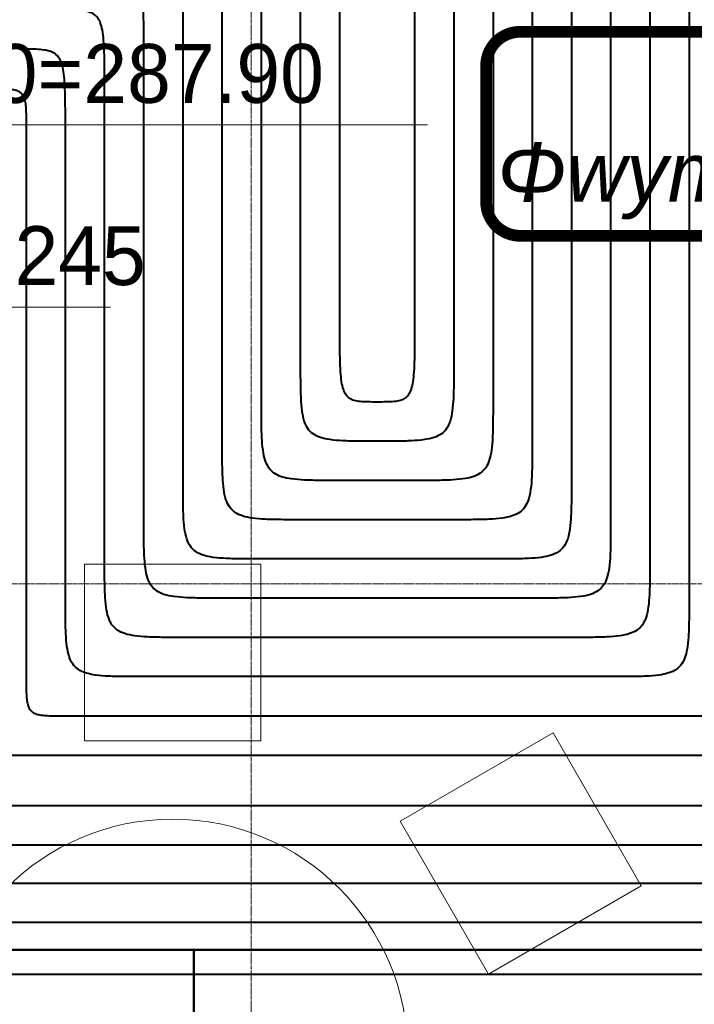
# Model space of a CAD drawing. Header units: millimetres. Extents: x 49908 to 79848, y -11883 to -3092.
# Tile 147 of 222: x 69431 to 69604, y -5334 to -5083. Entities that reach past the tile are written whole.
import ezdxf
from ezdxf.lldxf.tags import DXFTag

# ---------------------------------------------------------------- set-up
doc = ezdxf.new("R2010")
doc.units = ezdxf.units.MM
doc.linetypes.add('DASHDOT', pattern=[1, 0.5, -0.25, 0, -0.25])
for name, color, linetype, lineweight in [('A wyp ruchome', 9, 'Continuous', 9), ('A_CIENKA', 9, 'Continuous', 9), ('A_OSIE', 9, 'DASHDOT', 9)]:
    doc.layers.add(name, color=color, linetype=linetype, lineweight=lineweight)
for name, color, linetype, true_color in [('IS_Ogrzewanie_płaszczyznowe', 7, 'SOLID', 0xac00e6), ('IS_Przyłącza_o.p._Powrót', 7, 'DASH', 0x438955), ('IS_Przyłącza_o.p._Zasilanie', 7, 'SOLID', 0xff9124)]:
    doc.layers.add(name, color=color, linetype=linetype, true_color=true_color)
doc.layers.add('IS_Rys.pętli_o.p._Powrót', color=7, linetype='DASH', lineweight=13, true_color=0x4c9a5f)
doc.layers.add('IS_Rys.pętli_o.p._Zasilanie', color=7, linetype='SOLID', lineweight=13, true_color=0xff8c1a)
doc.layers.add('IS_Text_Konstrukcji', color=7, linetype='Continuous')
tags = doc.linetypes.add('DASH', pattern=[15, 10, -5]).pattern_tags.tags
tags[6:7] = [DXFTag(74, 4), DXFTag(75, 0), DXFTag(340, '0'), DXFTag(46, 0.0), DXFTag(50, 0.0), DXFTag(44, 0.0), DXFTag(45, 0.0)]
tags[4:5] = [DXFTag(74, 4), DXFTag(75, 0), DXFTag(340, '0'), DXFTag(46, 0.0), DXFTag(50, 0.0), DXFTag(44, 0.0), DXFTag(45, 0.0)]
tags = doc.linetypes.add('SOLID', pattern=[10, 10, 0]).pattern_tags.tags
tags[6:7] = [DXFTag(74, 4), DXFTag(75, 0), DXFTag(340, '0'), DXFTag(46, 0.0), DXFTag(50, 0.0), DXFTag(44, 0.0), DXFTag(45, 0.0)]
tags[4:5] = [DXFTag(74, 4), DXFTag(75, 0), DXFTag(340, '0'), DXFTag(46, 0.0), DXFTag(50, 0.0), DXFTag(44, 0.0), DXFTag(45, 0.0)]

msp = doc.modelspace()

# ---------------------------------------------------------------- linework, layer by layer
at = {"layer": 'A wyp ruchome'}
for points in [[(69492.97, -5266.63), (69447.97, -5266.63), (69447.97, -5221.63), (69492.97, -5221.63), (69492.97, -5266.63)], [(69551, -5326.11), (69528.5, -5287.14), (69567.47, -5264.64), (69589.97, -5303.61), (69551, -5326.11)]]:
    msp.add_lwpolyline(points, close=True, dxfattribs=at)
msp.add_circle((69470.47, -5346.63), 60, dxfattribs=at)
at = {"layer": 'A_CIENKA'}
msp.add_line((69398.91, -5109.67), (69535.47, -5109.67), dxfattribs=at)
msp.add_lwpolyline([(69419.72, -5133.46), (69419.72, -5186.88), (69399.72, -5156.1), (69419.72, -5156.1), (69454.63, -5156.1)], dxfattribs=at)
at = {"layer": 'A_OSIE', "ltscale": 0.3, "transparency": 33554559}
for p, q in [((69490.47, -3902.99), (69490.47, -7140.05)), ((70341.81, -5226.63), (67440.85, -5226.63))]:
    msp.add_line(p, q, dxfattribs=at)
at = {"layer": 'IS_Ogrzewanie_płaszczyznowe', "lineweight": 40}
for p, q in [((69475.86, -5319.97), (69302.42, -5319.97)), ((69394.8, -5319.97), (69607.16, -5319.97)), ((69475.86, -5826.65), (69475.86, -5319.97)), ((69475.86, -5319.97), (69475.86, -5826.65)), ((69649.29, -5319.97), (69475.86, -5319.97))]:
    msp.add_line(p, q, dxfattribs=at)
at = {"layer": 'IS_Przyłącza_o.p._Powrót', "lineweight": 40}
for points, knots in [([(69423.1, -5100.35), (69423.93, -5100.35), (69425.44, -5100.35), (69427.49, -5100.39), (69429.14, -5100.51), (69430.46, -5100.77), (69431.49, -5101.22), (69432.23, -5101.97), (69432.69, -5103), (69432.94, -5104.31), (69433.06, -5105.96), (69433.1, -5108.02), (69433.1, -5109.52), (69433.1, -5110.35)], [0, 0, 0, 0, 0.0248686, 0.0452361, 0.061602, 0.0745999, 0.0851852, 0.0948541, 0.1054394, 0.1184374, 0.1348033, 0.1551707, 0.1800393, 0.1800393, 0.1800393, 0.1800393]), ([(69433.1, -5110.35), (69433.1, -5111.44), (69433.1, -5115.5), (69433.1, -5124.02), (69433.1, -5136.95), (69433.1, -5153.04), (69433.1, -5171.02), (69433.1, -5189.63), (69433.1, -5207.61), (69433.1, -5223.7), (69433.1, -5236.63), (69433.1, -5245.15), (69433.1, -5249.21), (69433.1, -5250.3)], [0, 0, 0, 0, 0.032595, 0.121968, 0.255502, 0.42058, 0.604584, 0.794896, 0.9789, 1.143978, 1.277512, 1.366885, 1.39948, 1.39948, 1.39948, 1.39948]), ([(69433.1, -5250.3), (69433.1, -5251.13), (69433.1, -5252.64), (69433.14, -5254.69), (69433.26, -5256.35), (69433.51, -5257.66), (69433.97, -5258.69), (69434.71, -5259.43), (69435.74, -5259.89), (69437.05, -5260.14), (69438.71, -5260.26), (69440.76, -5260.3), (69442.27, -5260.3), (69443.1, -5260.3)], [0, 0, 0, 0, 0.0248686, 0.0452361, 0.061602, 0.0745999, 0.0851852, 0.0948541, 0.1054394, 0.1184374, 0.1348033, 0.1551707, 0.1800393, 0.1800393, 0.1800393, 0.1800393]), ([(69443.1, -5260.3), (69444.37, -5260.3), (69449.14, -5260.3), (69459.12, -5260.3), (69474.28, -5260.3), (69493.14, -5260.3), (69514.22, -5260.3), (69536.04, -5260.3), (69557.12, -5260.3), (69575.98, -5260.3), (69591.14, -5260.3), (69601.12, -5260.3), (69605.89, -5260.3), (69607.16, -5260.3)], [0, 0, 0, 0, 0.038212, 0.142988, 0.299534, 0.493061, 0.708775, 0.931885, 1.147599, 1.341126, 1.497672, 1.602448, 1.64066, 1.64066, 1.64066, 1.64066]), ([(69423.05, -5283.13), (69425.94, -5283.13), (69436.75, -5283.13), (69459.41, -5283.13), (69493.81, -5283.13), (69536.6, -5283.13), (69584.43, -5283.13), (69633.93, -5283.13), (69681.76, -5283.13), (69724.55, -5283.13), (69758.96, -5283.13), (69781.61, -5283.13), (69792.42, -5283.13), (69795.31, -5283.13)], [0, 0, 0, 0, 0.086704, 0.324441, 0.679648, 1.118762, 1.60822, 2.11446, 2.603918, 3.043032, 3.398239, 3.635976, 3.72268, 3.72268, 3.72268, 3.72268]), ([(69395.77, -5302.91), (69400.02, -5302.91), (69415.91, -5302.91), (69449.2, -5302.91), (69499.75, -5302.91), (69562.63, -5302.91), (69632.9, -5302.91), (69705.65, -5302.91), (69775.92, -5302.91), (69838.8, -5302.91), (69889.35, -5302.91), (69922.64, -5302.91), (69938.53, -5302.91), (69942.77, -5302.91)], [0, 0, 0, 0, 0.1274, 0.476724, 0.998655, 1.643877, 2.363073, 3.106927, 3.826123, 4.471345, 4.993276, 5.3426, 5.47, 5.47, 5.47, 5.47]), ([(69372.52, -5326.16), (69374.35, -5326.16), (69381.16, -5326.16), (69395.44, -5326.16), (69417.13, -5326.16), (69444.1, -5326.16), (69474.24, -5326.16), (69505.45, -5326.16), (69535.59, -5326.16), (69562.56, -5326.16), (69584.25, -5326.16), (69598.53, -5326.16), (69605.34, -5326.16), (69607.16, -5326.16)], [0, 0, 0, 0, 0.054649, 0.204495, 0.428381, 0.705154, 1.013659, 1.332741, 1.641246, 1.918019, 2.141905, 2.291751, 2.3464, 2.3464, 2.3464, 2.3464])]:
    msp.add_open_spline(points, degree=3, knots=knots, dxfattribs=at)
at = {"layer": 'IS_Przyłącza_o.p._Zasilanie', "lineweight": 40}
for points, knots in [([(69423.1, -5260.3), (69423.1, -5261.13), (69423.1, -5262.64), (69423.14, -5264.69), (69423.26, -5266.35), (69423.51, -5267.66), (69423.97, -5268.69), (69424.71, -5269.43), (69425.74, -5269.89), (69427.05, -5270.14), (69428.71, -5270.26), (69430.76, -5270.3), (69432.27, -5270.3), (69433.1, -5270.3)], [0, 0, 0, 0, 0.0248686, 0.0452361, 0.061602, 0.0745999, 0.0851852, 0.0948541, 0.1054394, 0.1184374, 0.1348033, 0.1551707, 0.1800393, 0.1800393, 0.1800393, 0.1800393]), ([(69433.1, -5270.3), (69434.45, -5270.3), (69439.51, -5270.3), (69450.1, -5270.3), (69466.19, -5270.3), (69486.19, -5270.3), (69508.56, -5270.3), (69531.71, -5270.3), (69554.07, -5270.3), (69574.08, -5270.3), (69590.16, -5270.3), (69600.76, -5270.3), (69605.81, -5270.3), (69607.16, -5270.3)], [0, 0, 0, 0, 0.040541, 0.151703, 0.317791, 0.523113, 0.751976, 0.988684, 1.217547, 1.422869, 1.588957, 1.700119, 1.74066, 1.74066, 1.74066, 1.74066]), ([(69413.05, -5293.13), (69416.01, -5293.13), (69427.12, -5293.13), (69450.38, -5293.13), (69485.71, -5293.13), (69529.65, -5293.13), (69578.76, -5293.13), (69629.6, -5293.13), (69678.71, -5293.13), (69722.65, -5293.13), (69757.98, -5293.13), (69781.24, -5293.13), (69792.35, -5293.13), (69795.31, -5293.13)], [0, 0, 0, 0, 0.089033, 0.333156, 0.697905, 1.148814, 1.651421, 2.171259, 2.673866, 3.124775, 3.489524, 3.733647, 3.82268, 3.82268, 3.82268, 3.82268]), ([(69385.77, -5312.91), (69390.02, -5312.91), (69405.91, -5312.91), (69439.2, -5312.91), (69489.75, -5312.91), (69552.63, -5312.91), (69622.9, -5312.91), (69695.65, -5312.91), (69765.92, -5312.91), (69828.8, -5312.91), (69879.35, -5312.91), (69912.64, -5312.91), (69928.53, -5312.91), (69932.77, -5312.91)], [0, 0, 0, 0, 0.1274, 0.476724, 0.998655, 1.643877, 2.363073, 3.106927, 3.826123, 4.471345, 4.993276, 5.3426, 5.47, 5.47, 5.47, 5.47])]:
    msp.add_open_spline(points, degree=3, knots=knots, dxfattribs=at)
at = {"layer": 'IS_Rys.pętli_o.p._Powrót', "lineweight": 40}
for points, knots in [([(69602.16, -4860.08), (69602.16, -4862.95), (69602.16, -4873.71), (69602.16, -4896.24), (69602.16, -4930.45), (69602.16, -4973.01), (69602.16, -5020.57), (69602.16, -5069.81), (69602.16, -5117.37), (69602.16, -5159.93), (69602.16, -5194.14), (69602.16, -5216.67), (69602.16, -5227.43), (69602.16, -5230.3)], [0, 0, 0, 0, 0.086228, 0.32266, 0.675916, 1.112619, 1.59939, 2.10285, 2.589621, 3.026324, 3.37958, 3.616012, 3.70224, 3.70224, 3.70224, 3.70224]), ([(69582.16, -4880.08), (69582.16, -4882.64), (69582.16, -4892.23), (69582.16, -4912.33), (69582.16, -4942.85), (69582.16, -4980.81), (69582.16, -5023.23), (69582.16, -5067.15), (69582.16, -5109.57), (69582.16, -5147.53), (69582.16, -5178.05), (69582.16, -5198.14), (69582.16, -5207.74), (69582.16, -5210.3)], [0, 0, 0, 0, 0.076912, 0.287799, 0.602888, 0.992409, 1.426588, 1.875652, 2.309831, 2.699352, 3.014441, 3.225328, 3.30224, 3.30224, 3.30224, 3.30224]), ([(69562.16, -4900.08), (69562.16, -4902.33), (69562.16, -4910.76), (69562.16, -4928.42), (69562.16, -4955.24), (69562.16, -4988.6), (69562.16, -5025.89), (69562.16, -5064.49), (69562.16, -5101.77), (69562.16, -5135.13), (69562.16, -5161.95), (69562.16, -5179.62), (69562.16, -5188.05), (69562.16, -5190.3)], [0, 0, 0, 0, 0.067595, 0.252938, 0.52986, 0.872198, 1.253785, 1.648455, 2.030042, 2.37238, 2.649302, 2.834645, 2.90224, 2.90224, 2.90224, 2.90224]), ([(69542.16, -4920.08), (69542.16, -4922.02), (69542.16, -4929.29), (69542.16, -4944.52), (69542.16, -4967.64), (69542.16, -4996.4), (69542.16, -5028.55), (69542.16, -5061.83), (69542.16, -5093.97), (69542.16, -5122.74), (69542.16, -5145.86), (69542.16, -5161.09), (69542.16, -5168.36), (69542.16, -5170.3)], [0, 0, 0, 0, 0.058279, 0.218077, 0.456833, 0.751988, 1.080983, 1.421257, 1.750252, 2.045407, 2.284163, 2.443961, 2.50224, 2.50224, 2.50224, 2.50224]), ([(69503.1, -5170.3), (69503.1, -5169.37), (69503.1, -5165.88), (69503.1, -5158.59), (69503.1, -5147.5), (69503.1, -5133.71), (69503.1, -5118.3), (69503.1, -5102.35), (69503.1, -5086.94), (69503.1, -5073.15), (69503.1, -5062.07), (69503.1, -5054.77), (69503.1, -5051.28), (69503.1, -5050.35)], [0, 0, 0, 0, 0.027937, 0.104538, 0.218988, 0.360475, 0.518183, 0.681297, 0.839005, 0.980492, 1.094942, 1.171543, 1.19948, 1.19948, 1.19948, 1.19948]), ([(69463.1, -5090.35), (69463.1, -5088.69), (69463.1, -5085.68), (69463.06, -5081.58), (69462.91, -5078.28), (69462.62, -5075.69), (69462.13, -5073.7), (69461.32, -5072.2), (69460.1, -5071.21), (69458.52, -5070.67), (69456.57, -5070.43), (69454.17, -5070.35), (69452.41, -5070.35), (69451.45, -5070.35)], [0, 0, 0, 0, 0.0497371, 0.090463, 0.1231124, 0.1487126, 0.1685289, 0.1843539, 0.1987624, 0.2145662, 0.2337748, 0.2575203, 0.286495, 0.286495, 0.286495, 0.286495]), ([(69483.1, -5190.3), (69483.1, -5189.37), (69483.1, -5185.88), (69483.1, -5178.59), (69483.1, -5167.5), (69483.1, -5153.71), (69483.1, -5138.3), (69483.1, -5122.35), (69483.1, -5106.94), (69483.1, -5093.15), (69483.1, -5082.07), (69483.1, -5074.77), (69483.1, -5071.28), (69483.1, -5070.35)], [0, 0, 0, 0, 0.027937, 0.104538, 0.218988, 0.360475, 0.518183, 0.681297, 0.839005, 0.980492, 1.094942, 1.171543, 1.19948, 1.19948, 1.19948, 1.19948]), ([(69443.1, -5110.35), (69443.1, -5108.69), (69443.1, -5105.68), (69443.06, -5101.58), (69442.91, -5098.28), (69442.62, -5095.69), (69442.13, -5093.7), (69441.32, -5092.2), (69440.1, -5091.21), (69438.52, -5090.67), (69436.57, -5090.43), (69434.17, -5090.35), (69432.41, -5090.35), (69431.45, -5090.35)], [0, 0, 0, 0, 0.0497371, 0.090463, 0.1231124, 0.1487126, 0.1685289, 0.1843539, 0.1987624, 0.2145662, 0.2337748, 0.2575203, 0.286495, 0.286495, 0.286495, 0.286495]), ([(69463.1, -5210.3), (69463.1, -5209.37), (69463.1, -5205.88), (69463.1, -5198.59), (69463.1, -5187.5), (69463.1, -5173.71), (69463.1, -5158.3), (69463.1, -5142.35), (69463.1, -5126.94), (69463.1, -5113.15), (69463.1, -5102.07), (69463.1, -5094.77), (69463.1, -5091.28), (69463.1, -5090.35)], [0, 0, 0, 0, 0.027937, 0.104538, 0.218988, 0.360475, 0.518183, 0.681297, 0.839005, 0.980492, 1.094942, 1.171543, 1.19948, 1.19948, 1.19948, 1.19948]), ([(69443.1, -5230.3), (69443.1, -5229.37), (69443.1, -5225.88), (69443.1, -5218.59), (69443.1, -5207.5), (69443.1, -5193.71), (69443.1, -5178.3), (69443.1, -5162.35), (69443.1, -5146.94), (69443.1, -5133.15), (69443.1, -5122.07), (69443.1, -5114.77), (69443.1, -5111.28), (69443.1, -5110.35)], [0, 0, 0, 0, 0.027937, 0.104538, 0.218988, 0.360475, 0.518183, 0.681297, 0.839005, 0.980492, 1.094942, 1.171543, 1.19948, 1.19948, 1.19948, 1.19948]), ([(69522.63, -5190.3), (69521.01, -5190.3), (69518.07, -5190.3), (69514.06, -5190.23), (69510.82, -5189.98), (69508.26, -5189.47), (69506.24, -5188.56), (69504.79, -5187.07), (69503.9, -5185.01), (69503.41, -5182.39), (69503.17, -5179.08), (69503.1, -5174.97), (69503.1, -5171.96), (69503.1, -5170.3)], [0, 0, 0, 0, 0.0485759, 0.0883602, 0.1203336, 0.1457507, 0.1665204, 0.1856339, 0.2067126, 0.2326811, 0.2654072, 0.3061414, 0.3558786, 0.3558786, 0.3558786, 0.3558786]), ([(69542.16, -5170.3), (69542.16, -5171.96), (69542.17, -5174.97), (69542.09, -5179.08), (69541.85, -5182.39), (69541.36, -5185.01), (69540.47, -5187.07), (69539.02, -5188.56), (69537.01, -5189.47), (69534.44, -5189.98), (69531.21, -5190.23), (69527.2, -5190.3), (69524.25, -5190.3), (69522.63, -5190.3)], [0, 0, 0, 0, 0.0497373, 0.0904715, 0.1231975, 0.149166, 0.1702448, 0.1893582, 0.210128, 0.235545, 0.2675184, 0.3073027, 0.3558786, 0.3558786, 0.3558786, 0.3558786]), ([(69503.1, -5210.3), (69501.44, -5210.3), (69498.43, -5210.3), (69494.32, -5210.23), (69491.01, -5209.98), (69488.38, -5209.48), (69486.33, -5208.56), (69484.84, -5207.07), (69483.92, -5205.02), (69483.42, -5202.39), (69483.17, -5199.08), (69483.1, -5194.97), (69483.1, -5191.96), (69483.1, -5190.3)], [0, 0, 0, 0, 0.0497373, 0.0904721, 0.1232039, 0.1491998, 0.1703704, 0.1897083, 0.2108788, 0.2368747, 0.2696065, 0.3103414, 0.3600787, 0.3600787, 0.3600787, 0.3600787]), ([(69562.16, -5190.3), (69562.16, -5191.96), (69562.17, -5194.97), (69562.09, -5199.08), (69561.85, -5202.39), (69561.34, -5205.02), (69560.43, -5207.07), (69558.94, -5208.56), (69556.88, -5209.48), (69554.26, -5209.98), (69550.95, -5210.23), (69546.84, -5210.3), (69543.82, -5210.3), (69542.16, -5210.3)], [0, 0, 0, 0, 0.0497373, 0.0904721, 0.1232039, 0.1491998, 0.1703704, 0.1897083, 0.2108788, 0.2368747, 0.2696065, 0.3103414, 0.3600787, 0.3600787, 0.3600787, 0.3600787]), ([(69483.1, -5230.3), (69481.44, -5230.3), (69478.43, -5230.3), (69474.32, -5230.23), (69471.01, -5229.98), (69468.38, -5229.48), (69466.33, -5228.56), (69464.84, -5227.07), (69463.92, -5225.02), (69463.42, -5222.39), (69463.17, -5219.08), (69463.1, -5214.97), (69463.1, -5211.96), (69463.1, -5210.3)], [0, 0, 0, 0, 0.0497373, 0.0904721, 0.1232039, 0.1491998, 0.1703704, 0.1897083, 0.2108788, 0.2368747, 0.2696065, 0.3103414, 0.3600787, 0.3600787, 0.3600787, 0.3600787]), ([(69542.16, -5210.3), (69541.86, -5210.3), (69540.73, -5210.3), (69538.35, -5210.3), (69534.74, -5210.3), (69530.25, -5210.3), (69525.23, -5210.3), (69520.03, -5210.3), (69515.02, -5210.3), (69510.52, -5210.3), (69506.91, -5210.3), (69504.54, -5210.3), (69503.4, -5210.3), (69503.1, -5210.3)], [0, 0, 0, 0, 0.0090988, 0.034047, 0.0713226, 0.1174035, 0.1687675, 0.2218925, 0.2732565, 0.3193374, 0.356613, 0.3815612, 0.39066, 0.39066, 0.39066, 0.39066]), ([(69582.16, -5210.3), (69582.16, -5211.96), (69582.17, -5214.97), (69582.09, -5219.08), (69581.85, -5222.39), (69581.34, -5225.02), (69580.43, -5227.07), (69578.94, -5228.56), (69576.88, -5229.48), (69574.26, -5229.98), (69570.95, -5230.23), (69566.84, -5230.3), (69563.82, -5230.3), (69562.16, -5230.3)], [0, 0, 0, 0, 0.0497373, 0.0904721, 0.1232039, 0.1491998, 0.1703704, 0.1897083, 0.2108788, 0.2368747, 0.2696065, 0.3103414, 0.3600787, 0.3600787, 0.3600787, 0.3600787]), ([(69463.1, -5250.3), (69461.44, -5250.3), (69458.43, -5250.3), (69454.32, -5250.23), (69451.01, -5249.98), (69448.38, -5249.48), (69446.33, -5248.56), (69444.84, -5247.07), (69443.92, -5245.02), (69443.42, -5242.39), (69443.17, -5239.08), (69443.1, -5234.97), (69443.1, -5231.96), (69443.1, -5230.3)], [0, 0, 0, 0, 0.0497373, 0.0904721, 0.1232039, 0.1491998, 0.1703704, 0.1897083, 0.2108788, 0.2368747, 0.2696065, 0.3103414, 0.3600787, 0.3600787, 0.3600787, 0.3600787]), ([(69562.16, -5230.3), (69561.55, -5230.3), (69559.25, -5230.3), (69554.44, -5230.3), (69547.14, -5230.3), (69538.05, -5230.3), (69527.89, -5230.3), (69517.37, -5230.3), (69507.22, -5230.3), (69498.13, -5230.3), (69490.82, -5230.3), (69486.01, -5230.3), (69483.71, -5230.3), (69483.1, -5230.3)], [0, 0, 0, 0, 0.0184151, 0.068908, 0.1443504, 0.2376138, 0.3415699, 0.4490901, 0.5530462, 0.6463096, 0.721752, 0.7722449, 0.79066, 0.79066, 0.79066, 0.79066]), ([(69602.16, -5230.3), (69602.16, -5231.96), (69602.17, -5234.97), (69602.09, -5239.08), (69601.85, -5242.39), (69601.34, -5245.02), (69600.43, -5247.07), (69598.94, -5248.56), (69596.88, -5249.48), (69594.26, -5249.98), (69590.95, -5250.23), (69586.84, -5250.3), (69583.82, -5250.3), (69582.16, -5250.3)], [0, 0, 0, 0, 0.0497373, 0.0904721, 0.1232039, 0.1491998, 0.1703704, 0.1897083, 0.2108788, 0.2368747, 0.2696065, 0.3103414, 0.3600787, 0.3600787, 0.3600787, 0.3600787]), ([(69582.16, -5250.3), (69581.24, -5250.3), (69577.78, -5250.3), (69570.54, -5250.3), (69559.53, -5250.3), (69545.85, -5250.3), (69530.55, -5250.3), (69514.71, -5250.3), (69499.42, -5250.3), (69485.73, -5250.3), (69474.73, -5250.3), (69467.48, -5250.3), (69464.02, -5250.3), (69463.1, -5250.3)], [0, 0, 0, 0, 0.027731, 0.103769, 0.217378, 0.357824, 0.514372, 0.676288, 0.832836, 0.973282, 1.086891, 1.162929, 1.19066, 1.19066, 1.19066, 1.19066])]:
    msp.add_open_spline(points, degree=3, knots=knots, dxfattribs=at)
at = {"layer": 'IS_Rys.pętli_o.p._Zasilanie', "lineweight": 40}
for points, knots in [([(69592.16, -4870.08), (69592.16, -4872.8), (69592.16, -4882.97), (69592.16, -4904.28), (69592.16, -4936.65), (69592.16, -4976.91), (69592.16, -5021.9), (69592.16, -5068.48), (69592.16, -5113.47), (69592.16, -5153.73), (69592.16, -5186.09), (69592.16, -5207.41), (69592.16, -5217.58), (69592.16, -5220.3)], [0, 0, 0, 0, 0.08157, 0.305229, 0.639402, 1.052514, 1.512989, 1.989251, 2.449726, 2.862838, 3.197011, 3.42067, 3.50224, 3.50224, 3.50224, 3.50224]), ([(69572.16, -4890.08), (69572.16, -4892.49), (69572.16, -4901.5), (69572.16, -4920.38), (69572.16, -4949.04), (69572.16, -4984.71), (69572.16, -5024.56), (69572.16, -5065.82), (69572.16, -5105.67), (69572.16, -5141.33), (69572.16, -5170), (69572.16, -5188.88), (69572.16, -5197.89), (69572.16, -5200.3)], [0, 0, 0, 0, 0.072254, 0.270368, 0.566374, 0.932304, 1.340186, 1.762054, 2.169936, 2.535866, 2.831872, 3.029986, 3.10224, 3.10224, 3.10224, 3.10224]), ([(69552.16, -4910.08), (69552.16, -4912.17), (69552.16, -4920.02), (69552.16, -4936.47), (69552.16, -4961.44), (69552.16, -4992.5), (69552.16, -5027.22), (69552.16, -5063.16), (69552.16, -5097.87), (69552.16, -5128.94), (69552.16, -5153.91), (69552.16, -5170.35), (69552.16, -5178.2), (69552.16, -5180.3)], [0, 0, 0, 0, 0.062937, 0.235507, 0.493347, 0.812093, 1.167384, 1.534856, 1.890147, 2.208893, 2.466733, 2.639303, 2.70224, 2.70224, 2.70224, 2.70224]), ([(69532.16, -4930.08), (69532.16, -4931.86), (69532.16, -4938.55), (69532.16, -4952.56), (69532.16, -4973.84), (69532.16, -5000.3), (69532.16, -5029.88), (69532.16, -5060.5), (69532.16, -5090.07), (69532.16, -5116.54), (69532.16, -5137.81), (69532.16, -5151.83), (69532.16, -5158.51), (69532.16, -5160.3)], [0, 0, 0, 0, 0.053621, 0.200646, 0.420319, 0.691883, 0.994582, 1.307658, 1.610357, 1.881921, 2.101594, 2.248619, 2.30224, 2.30224, 2.30224, 2.30224]), ([(69513.1, -5160.3), (69513.1, -5159.37), (69513.1, -5155.88), (69513.1, -5148.59), (69513.1, -5137.5), (69513.1, -5123.71), (69513.1, -5108.3), (69513.1, -5092.35), (69513.1, -5076.94), (69513.1, -5063.15), (69513.1, -5052.07), (69513.1, -5044.77), (69513.1, -5041.28), (69513.1, -5040.35)], [0, 0, 0, 0, 0.027937, 0.104538, 0.218988, 0.360475, 0.518183, 0.681297, 0.839005, 0.980492, 1.094942, 1.171543, 1.19948, 1.19948, 1.19948, 1.19948]), ([(69493.1, -5180.3), (69493.1, -5179.37), (69493.1, -5175.88), (69493.1, -5168.59), (69493.1, -5157.5), (69493.1, -5143.71), (69493.1, -5128.3), (69493.1, -5112.35), (69493.1, -5096.94), (69493.1, -5083.15), (69493.1, -5072.07), (69493.1, -5064.77), (69493.1, -5061.28), (69493.1, -5060.35)], [0, 0, 0, 0, 0.027937, 0.104538, 0.218988, 0.360475, 0.518183, 0.681297, 0.839005, 0.980492, 1.094942, 1.171543, 1.19948, 1.19948, 1.19948, 1.19948]), ([(69453.1, -5100.35), (69453.1, -5098.69), (69453.1, -5095.68), (69453.06, -5091.58), (69452.91, -5088.28), (69452.62, -5085.69), (69452.13, -5083.7), (69451.32, -5082.2), (69450.1, -5081.21), (69448.52, -5080.67), (69446.57, -5080.43), (69444.17, -5080.35), (69442.41, -5080.35), (69441.45, -5080.35)], [0, 0, 0, 0, 0.0497371, 0.090463, 0.1231124, 0.1487126, 0.1685289, 0.1843539, 0.1987624, 0.2145662, 0.2337748, 0.2575203, 0.286495, 0.286495, 0.286495, 0.286495]), ([(69473.1, -5200.3), (69473.1, -5199.37), (69473.1, -5195.88), (69473.1, -5188.59), (69473.1, -5177.5), (69473.1, -5163.71), (69473.1, -5148.3), (69473.1, -5132.35), (69473.1, -5116.94), (69473.1, -5103.15), (69473.1, -5092.07), (69473.1, -5084.77), (69473.1, -5081.28), (69473.1, -5080.35)], [0, 0, 0, 0, 0.027937, 0.104538, 0.218988, 0.360475, 0.518183, 0.681297, 0.839005, 0.980492, 1.094942, 1.171543, 1.19948, 1.19948, 1.19948, 1.19948]), ([(69453.1, -5220.3), (69453.1, -5219.37), (69453.1, -5215.88), (69453.1, -5208.59), (69453.1, -5197.5), (69453.1, -5183.71), (69453.1, -5168.3), (69453.1, -5152.35), (69453.1, -5136.94), (69453.1, -5123.15), (69453.1, -5112.07), (69453.1, -5104.77), (69453.1, -5101.28), (69453.1, -5100.35)], [0, 0, 0, 0, 0.027937, 0.104538, 0.218988, 0.360475, 0.518183, 0.681297, 0.839005, 0.980492, 1.094942, 1.171543, 1.19948, 1.19948, 1.19948, 1.19948]), ([(69522.63, -5180.3), (69521.84, -5180.3), (69520.4, -5180.3), (69518.44, -5180.23), (69516.83, -5179.98), (69515.52, -5179.42), (69514.53, -5178.41), (69513.89, -5176.93), (69513.49, -5174.96), (69513.25, -5172.37), (69513.13, -5169.08), (69513.1, -5164.97), (69513.1, -5161.96), (69513.1, -5160.3)], [0, 0, 0, 0, 0.0237076, 0.0431459, 0.0589481, 0.0722682, 0.0851815, 0.1003294, 0.1199065, 0.1454388, 0.1780743, 0.2187986, 0.2685357, 0.2685357, 0.2685357, 0.2685357]), ([(69532.16, -5160.3), (69532.16, -5161.96), (69532.17, -5164.97), (69532.13, -5169.08), (69532.01, -5172.37), (69531.78, -5174.96), (69531.37, -5176.93), (69530.73, -5178.41), (69529.75, -5179.42), (69528.43, -5179.98), (69526.83, -5180.23), (69524.86, -5180.3), (69523.42, -5180.3), (69522.63, -5180.3)], [0, 0, 0, 0, 0.0497371, 0.0904614, 0.1230969, 0.1486292, 0.1682064, 0.1833542, 0.1962676, 0.2095876, 0.2253898, 0.2448281, 0.2685357, 0.2685357, 0.2685357, 0.2685357]), ([(69513.1, -5200.3), (69511.44, -5200.3), (69508.43, -5200.3), (69504.32, -5200.23), (69501.01, -5199.98), (69498.38, -5199.48), (69496.33, -5198.56), (69494.84, -5197.07), (69493.92, -5195.02), (69493.42, -5192.39), (69493.17, -5189.08), (69493.1, -5184.97), (69493.1, -5181.96), (69493.1, -5180.3)], [0, 0, 0, 0, 0.0497373, 0.0904721, 0.1232039, 0.1491998, 0.1703704, 0.1897083, 0.2108788, 0.2368747, 0.2696065, 0.3103414, 0.3600787, 0.3600787, 0.3600787, 0.3600787]), ([(69552.16, -5180.3), (69552.16, -5181.96), (69552.17, -5184.97), (69552.09, -5189.08), (69551.85, -5192.39), (69551.34, -5195.02), (69550.43, -5197.07), (69548.94, -5198.56), (69546.88, -5199.48), (69544.26, -5199.98), (69540.95, -5200.23), (69536.84, -5200.3), (69533.82, -5200.3), (69532.16, -5200.3)], [0, 0, 0, 0, 0.0497373, 0.0904721, 0.1232039, 0.1491998, 0.1703704, 0.1897083, 0.2108788, 0.2368747, 0.2696065, 0.3103414, 0.3600787, 0.3600787, 0.3600787, 0.3600787]), ([(69493.1, -5220.3), (69491.44, -5220.3), (69488.43, -5220.3), (69484.32, -5220.23), (69481.01, -5219.98), (69478.38, -5219.48), (69476.33, -5218.56), (69474.84, -5217.07), (69473.92, -5215.02), (69473.42, -5212.39), (69473.17, -5209.08), (69473.1, -5204.97), (69473.1, -5201.96), (69473.1, -5200.3)], [0, 0, 0, 0, 0.0497373, 0.0904721, 0.1232039, 0.1491998, 0.1703704, 0.1897083, 0.2108788, 0.2368747, 0.2696065, 0.3103414, 0.3600787, 0.3600787, 0.3600787, 0.3600787]), ([(69532.16, -5200.3), (69532.02, -5200.3), (69531.46, -5200.3), (69530.3, -5200.3), (69528.54, -5200.3), (69526.35, -5200.3), (69523.9, -5200.3), (69521.36, -5200.3), (69518.91, -5200.3), (69516.72, -5200.3), (69514.96, -5200.3), (69513.8, -5200.3), (69513.25, -5200.3), (69513.1, -5200.3)], [0, 0, 0, 0, 0.0044406, 0.0166165, 0.0348087, 0.0572983, 0.0823663, 0.1082937, 0.1333617, 0.1558513, 0.1740435, 0.1862194, 0.19066, 0.19066, 0.19066, 0.19066]), ([(69572.16, -5200.3), (69572.16, -5201.96), (69572.17, -5204.97), (69572.09, -5209.08), (69571.85, -5212.39), (69571.34, -5215.02), (69570.43, -5217.07), (69568.94, -5218.56), (69566.88, -5219.48), (69564.26, -5219.98), (69560.95, -5220.23), (69556.84, -5220.3), (69553.82, -5220.3), (69552.16, -5220.3)], [0, 0, 0, 0, 0.0497373, 0.0904721, 0.1232039, 0.1491998, 0.1703704, 0.1897083, 0.2108788, 0.2368747, 0.2696065, 0.3103414, 0.3600787, 0.3600787, 0.3600787, 0.3600787]), ([(69473.1, -5240.3), (69471.44, -5240.3), (69468.43, -5240.3), (69464.32, -5240.23), (69461.01, -5239.98), (69458.38, -5239.48), (69456.33, -5238.56), (69454.84, -5237.07), (69453.92, -5235.02), (69453.42, -5232.39), (69453.17, -5229.08), (69453.1, -5224.97), (69453.1, -5221.96), (69453.1, -5220.3)], [0, 0, 0, 0, 0.0497373, 0.0904721, 0.1232039, 0.1491998, 0.1703704, 0.1897083, 0.2108788, 0.2368747, 0.2696065, 0.3103414, 0.3600787, 0.3600787, 0.3600787, 0.3600787]), ([(69552.16, -5220.3), (69551.71, -5220.3), (69549.99, -5220.3), (69546.4, -5220.3), (69540.94, -5220.3), (69534.15, -5220.3), (69526.56, -5220.3), (69518.7, -5220.3), (69511.12, -5220.3), (69504.33, -5220.3), (69498.87, -5220.3), (69495.27, -5220.3), (69493.56, -5220.3), (69493.1, -5220.3)], [0, 0, 0, 0, 0.0137569, 0.0514775, 0.1078365, 0.1775086, 0.2551687, 0.3354913, 0.4131514, 0.4828235, 0.5391825, 0.5769031, 0.59066, 0.59066, 0.59066, 0.59066]), ([(69592.16, -5220.3), (69592.16, -5221.96), (69592.17, -5224.97), (69592.09, -5229.08), (69591.85, -5232.39), (69591.34, -5235.02), (69590.43, -5237.07), (69588.94, -5238.56), (69586.88, -5239.48), (69584.26, -5239.98), (69580.95, -5240.23), (69576.84, -5240.3), (69573.82, -5240.3), (69572.16, -5240.3)], [0, 0, 0, 0, 0.0497373, 0.0904721, 0.1232039, 0.1491998, 0.1703704, 0.1897083, 0.2108788, 0.2368747, 0.2696065, 0.3103414, 0.3600787, 0.3600787, 0.3600787, 0.3600787]), ([(69572.16, -5240.3), (69571.4, -5240.3), (69568.52, -5240.3), (69562.49, -5240.3), (69553.33, -5240.3), (69541.95, -5240.3), (69529.22, -5240.3), (69516.04, -5240.3), (69503.32, -5240.3), (69491.93, -5240.3), (69482.77, -5240.3), (69476.75, -5240.3), (69473.87, -5240.3), (69473.1, -5240.3)], [0, 0, 0, 0, 0.0230732, 0.0863385, 0.1808643, 0.297719, 0.4279711, 0.5626889, 0.692941, 0.8097957, 0.9043215, 0.9675868, 0.99066, 0.99066, 0.99066, 0.99066])]:
    msp.add_open_spline(points, degree=3, knots=knots, dxfattribs=at)
at = {"layer": 'IS_Text_Konstrukcji', "linetype": 'SOLID'}
msp.add_lwpolyline([(69559.07, -5137.94, 3, 3, 0), (69704.74, -5137.94, 3, 3, 0.414214), (69713.41, -5129.27, 3, 3, 0), (69713.41, -5094.61, 3, 3, 0.414214), (69704.74, -5085.94, 3, 3, 0), (69559.07, -5085.94, 3, 3, 0.414214), (69550.41, -5094.61, 3, 3, 0), (69550.41, -5129.27, 3, 3, 0.414214), (69559.07, -5137.94, 3, 3, 0)], format="xyseb", dxfattribs=at)

# ---------------------------------------------------------------- texts
at = {"layer": 'A_CIENKA', "char_height": 15, "attachment_point": 1}
for s, width, heights, insert in [('%%P0,00=287.90', 222.0657, [17.5], (69385.92, -5089.05)), ('-0,245', 48.7709, [0], (69406.73, -5135.49))]:
    msp.add_mtext_dynamic_manual_height_columns(s, width=width, gutter_width=17.5, heights=heights, dxfattribs=dict(at, insert=insert))
at = {"layer": 'IS_Text_Konstrukcji', "linetype": 'SOLID', "ltscale": 0.01, "insert": (69631.91, -5114.1), "char_height": 15.12, "attachment_point": 2}
msp.add_mtext('\\fArial|b0|i1;Φwym: 10456 W', dxfattribs=at)

doc.saveas('drawing.dxf')
